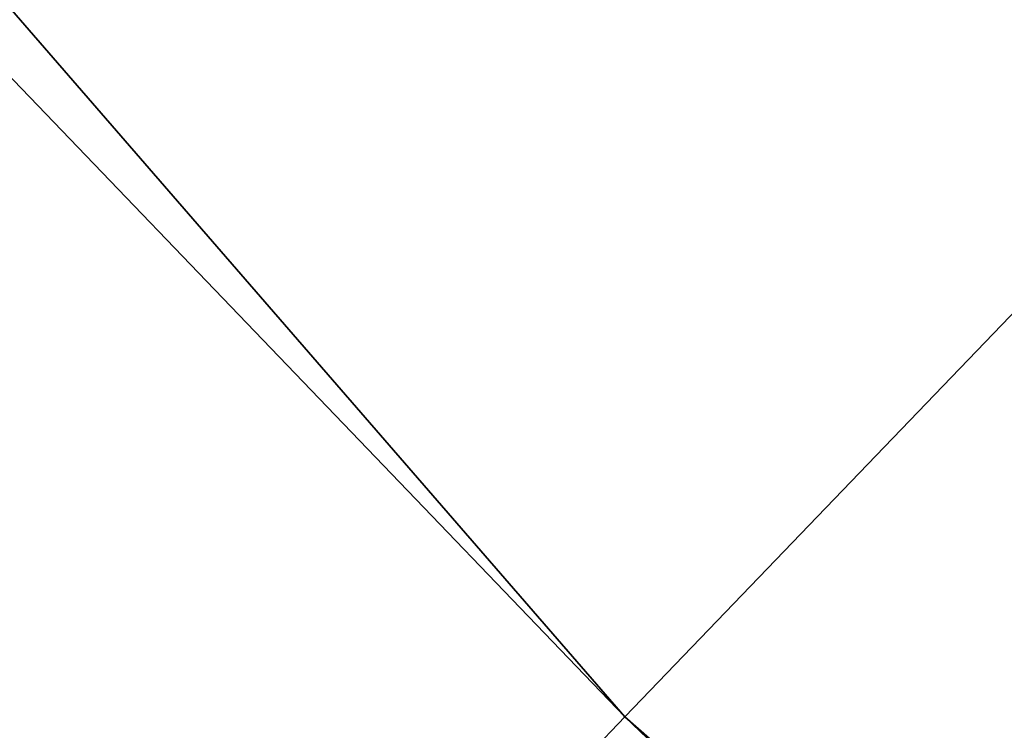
# Model space of a CAD drawing. Header units: millimetres. Extents: x -5 to 485, y -5 to 485.
# Tile 185 of 256: x 71.02502 to 71.03446, y 64.08203 to 64.08884. Entities that reach past the tile are written whole.
import ezdxf

# ---------------------------------------------------------------- set-up
doc = ezdxf.new("R2010")
doc.units = ezdxf.units.MM
doc.header["$LTSCALE"] = 25.4
doc.layers.get('0').update_dxf_attribs({"true_color": 0xff5454})

# ---------------------------------------------------------------- blocks, each defined once
blk = doc.blocks.new('AGNES-ROUND-LED-8205-8208-8187-8184.STL#2')
at = {"color": 18, "true_color": 0x000000}
mesh = blk.add_polyface(dxfattribs=at)
corners = [(58.1674423, 78.9167557, -34.1450081), (71.0308228, 64.0821609, -33.8770561), (57.4189415, 78.253624, -33.8770561), (71.7235489, 64.80336, -34.1450081)]
mesh.append_faces([[corners[k] for k in face] for face in [(0, 1, 2), (1, 0, 3)]], dxfattribs={"vtx0": -1, "color": 18})
mesh = blk.add_polyface(dxfattribs=at)
corners = [(71.1236267, 64.1787796, -32.6450043), (57.4189415, 78.253624, -32.1450081), (71.0308228, 64.0821609, -32.1450081), (57.5192261, 78.3424683, -32.6450043)]
mesh.append_faces([[corners[k] for k in face] for face in [(0, 1, 2), (1, 0, 3)]], dxfattribs={"vtx0": -1, "color": 18})
mesh = blk.add_polyface(dxfattribs=at)
corners = [(57.4189415, 78.253624, -33.8770561), (70.5237122, 63.5542107, -33.1450081), (56.8709984, 77.7681885, -33.1450081), (71.0308228, 64.0821609, -33.8770561)]
mesh.append_faces([[corners[k] for k in face] for face in [(0, 1, 2), (1, 0, 3)]], dxfattribs={"vtx0": -1, "color": 18})
mesh = blk.add_polyface(dxfattribs=at)
corners = [(57.4189415, 78.253624, -9.1450052), (71.0308228, 64.0821609, -32.1450081), (57.4189415, 78.253624, -32.1450081)]
mesh.append_faces([[corners[k] for k in face] for face in [(0, 1, 2)]], dxfattribs={"color": 18})
mesh = blk.add_polyface(dxfattribs=at)
corners = [(71.7235489, 64.80336, -34.1450081), (85.738884, 51.0519447, -33.8770561), (71.0308228, 64.0821609, -33.8770561), (86.3713303, 51.8265533, -34.1450081)]
mesh.append_faces([[corners[k] for k in face] for face in [(0, 1, 2), (1, 0, 3)]], dxfattribs={"vtx0": -1, "color": 18})
mesh = blk.add_polyface(dxfattribs=at)
corners = [(71.0308228, 64.0821609, -32.1450081), (85.8236237, 51.1557312, -32.6450043), (71.1236267, 64.1787796, -32.6450043), (85.738884, 51.0519447, -32.1450081)]
mesh.append_faces([[corners[k] for k in face] for face in [(0, 1, 2), (1, 0, 3)]], dxfattribs={"vtx0": -1, "color": 18})
mesh = blk.add_polyface(dxfattribs=at)
corners = [(71.0308228, 64.0821609, -33.8770561), (85.2759018, 50.4848938, -33.1450081), (70.5237122, 63.5542107, -33.1450081), (85.738884, 51.0519447, -33.8770561)]
mesh.append_faces([[corners[k] for k in face] for face in [(0, 1, 2), (1, 0, 3)]], dxfattribs={"vtx0": -1, "color": 18})

msp = doc.modelspace()

# ---------------------------------------------------------------- block references
at = {"color": 0}
msp.add_blockref('AGNES-ROUND-LED-8205-8208-8187-8184.STL#2', (0, 0), dxfattribs=at)

doc.saveas('drawing.dxf')
